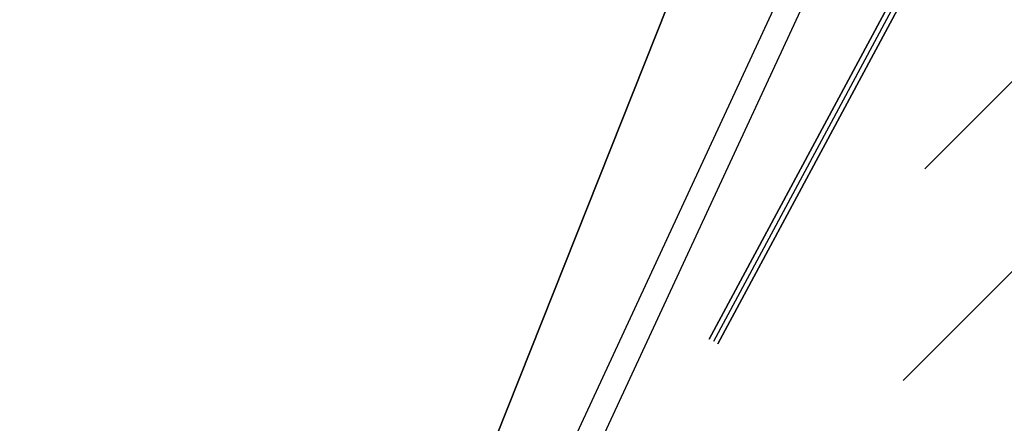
# Model space of a CAD drawing. Header units: millimetres. Extents: x -630 to 192, y -7 to 1615.
# Tile 214 of 249: x 103 to 162, y 1518 to 1542. Entities that reach past the tile are written whole.
import ezdxf

# ---------------------------------------------------------------- set-up
doc = ezdxf.new("R2010")
doc.units = ezdxf.units.MM
doc.header["$MEASUREMENT"] = 0
doc.layers.add('OVIDIO 160x80x72h', color=7, linetype='Continuous')

msp = doc.modelspace()

# ---------------------------------------------------------------- linework, layer by layer
at = {"layer": 'OVIDIO 160x80x72h', "extrusion": (-0.2028516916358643, -0.1089792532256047, 0.9731262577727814)}
for points in [[(-1333.540807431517, 1044.890269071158), (-1333.540807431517, 884.2344246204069)], [(-1333.540807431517, 884.2344246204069), (-1333.540807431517, 1044.890269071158)]]:
    msp.add_lwpolyline(points, dxfattribs=at)
at = {"layer": 'OVIDIO 160x80x72h', "extrusion": (-0.2028516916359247, -0.1089792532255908, 0.9731262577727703)}
msp.add_lwpolyline([(-1333.245337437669, 1044.890269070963), (-1333.245337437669, 884.2344246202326)], dxfattribs=at)
at = {"layer": 'OVIDIO 160x80x72h', "extrusion": (-0.2028516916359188, -0.1089792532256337, 0.9731262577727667)}
for points in [[(-1332.949867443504, 884.2344246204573), (-1332.949867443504, 1044.89026907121)], [(-1332.949867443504, 1044.89026907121), (-1332.949867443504, 884.2344246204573)]]:
    msp.add_lwpolyline(points, dxfattribs=at)
at = {"layer": 'OVIDIO 160x80x72h', "extrusion": (-0.2357022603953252, -0.2357022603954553, 0.9428090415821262)}
msp.add_lwpolyline([(-1008.02717273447, 1310.275828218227), (-1008.02717273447, 1419.353631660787)], dxfattribs=at)
at = {"layer": 'OVIDIO 160x80x72h', "extrusion": (-0.2357022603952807, -0.2357022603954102, 0.9428090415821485)}
msp.add_lwpolyline([(-1007.078489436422, 1419.353631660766), (-1007.078489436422, 1310.275828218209)], dxfattribs=at)
at = {"layer": 'OVIDIO 160x80x72h', "extrusion": (-0.235702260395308, -0.2357022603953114, 0.9428090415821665)}
msp.add_lwpolyline([(-1005.181122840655, 1310.275828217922), (-1005.181122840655, 1419.353631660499)], dxfattribs=at)
at = {"layer": 'OVIDIO 160x80x72h', "extrusion": (-0.235702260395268, -0.2357022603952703, 0.9428090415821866)}
msp.add_lwpolyline([(-1004.232439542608, 1419.353631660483), (-1004.232439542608, 1310.275828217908)], dxfattribs=at)
at = {"layer": 'OVIDIO 160x80x72h', "extrusion": (-0.1089792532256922, -0.2028516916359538, 0.973126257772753)}
for points in [[(-593.8948285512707, 1609.35237485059), (-593.8948285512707, 1448.696530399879)], [(-593.8948285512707, 1448.696530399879), (-593.8948285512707, 1609.35237485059)]]:
    msp.add_lwpolyline(points, dxfattribs=at)
at = {"layer": 'OVIDIO 160x80x72h', "extrusion": (-0.1089792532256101, -0.2028516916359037, 0.9731262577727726)}
msp.add_lwpolyline([(-593.5993585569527, 1609.35237485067), (-593.5993585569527, 1448.696530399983)], dxfattribs=at)
at = {"layer": 'OVIDIO 160x80x72h', "extrusion": (-0.1089792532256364, -0.2028516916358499, 0.9731262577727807)}
for points in [[(-593.3038885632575, 1448.696530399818), (-593.3038885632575, 1609.352374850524)], [(-593.3038885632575, 1609.352374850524), (-593.3038885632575, 1448.696530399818)]]:
    msp.add_lwpolyline(points, dxfattribs=at)
at = {"layer": 'OVIDIO 160x80x72h', "extrusion": (-0.04629577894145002, -0.02146384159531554, 0.9986971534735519)}
msp.add_lwpolyline([(-1374.68068626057, 734.2965410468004), (-1374.68068626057, 835.6009853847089)], dxfattribs=at)
at = {"layer": 'OVIDIO 160x80x72h', "extrusion": (-0.1089855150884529, -0.202861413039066, 0.9731235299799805)}
for points in [[(-595.7354786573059, 1592.735023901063), (-595.7354786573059, 1535.353897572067)], [(-595.7354786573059, 1535.353897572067), (-595.7354786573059, 1592.735023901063)]]:
    msp.add_lwpolyline(points, dxfattribs=at)
at = {"layer": 'OVIDIO 160x80x72h', "extrusion": (-0.1089886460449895, -0.2028662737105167, 0.9731221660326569)}
msp.add_lwpolyline([(-595.0254675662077, 1535.354860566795), (-595.0254675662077, 1592.735986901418)], dxfattribs=at)
at = {"layer": 'OVIDIO 160x80x72h', "extrusion": (-0.1089886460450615, -0.2028662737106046, 0.9731221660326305)}
for points in [[(-594.3125212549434, 1535.354860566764), (-594.3125212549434, 1592.735986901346)], [(-594.3125212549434, 1592.735986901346), (-594.3125212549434, 1535.354860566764)]]:
    msp.add_lwpolyline(points, dxfattribs=at)
at = {"layer": 'OVIDIO 160x80x72h', "extrusion": (-0.02146384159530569, -0.04629577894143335, 0.998697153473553)}
msp.add_lwpolyline([(-514.7015229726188, 1425.80053550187), (-514.7015229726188, 1527.103165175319)], dxfattribs=at)
at = {"layer": 'OVIDIO 160x80x72h', "extrusion": (-0.02146384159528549, -0.04629577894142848, 0.9986971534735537)}
msp.add_lwpolyline([(-513.2155923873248, 1426.764334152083), (-513.2155923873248, 1527.277369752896)], dxfattribs=at)
at = {"layer": 'OVIDIO 160x80x72h', "extrusion": (0.1148807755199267, 0.0456775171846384, 0.9923285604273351)}
msp.add_lwpolyline([(1407.934230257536, -501.8759331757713), (1407.934230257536, -610.7907015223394)], dxfattribs=at)
at = {"layer": 'OVIDIO 160x80x72h', "extrusion": (0.114880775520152, 0.04567751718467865, 0.9923285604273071)}
msp.add_lwpolyline([(1407.246804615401, -501.8749125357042), (1407.246804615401, -610.7907015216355)], dxfattribs=at)
at = {"layer": 'OVIDIO 160x80x72h', "extrusion": (0.1148807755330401, 0.04567751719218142, 0.9923285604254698)}
for points in [[(1406.102741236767, -608.078049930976), (1406.102741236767, -501.2221972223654)], [(1406.102741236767, -501.2221972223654), (1406.102741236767, -608.078049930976)]]:
    msp.add_lwpolyline(points, dxfattribs=at)
at = {"layer": 'OVIDIO 160x80x72h', "extrusion": (0.1148807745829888, 0.04567751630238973, 0.9923285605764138)}
for points in [[(1405.646105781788, -608.078045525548), (1405.646105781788, -501.2221927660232)], [(1405.646105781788, -501.2221927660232), (1405.646105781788, -608.078045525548)]]:
    msp.add_lwpolyline(points, dxfattribs=at)
at = {"layer": 'OVIDIO 160x80x72h', "extrusion": (0.8812743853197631, -0.2653523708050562, -0.3910800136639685)}
msp.add_lwpolyline([(1503.641748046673, 484.1444875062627), (1547.954615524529, 541.6995660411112)], dxfattribs=at)
at = {"layer": 'OVIDIO 160x80x72h', "extrusion": (0.8220716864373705, -0.3833109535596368, -0.4210354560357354)}
for points in [[(1360.564389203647, 399.4252041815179), (1467.296329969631, 384.740783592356), (1468.039330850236, 384.6385598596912)], [(1468.039330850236, 384.6385598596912), (1467.296329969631, 384.740783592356), (1360.564389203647, 399.4252041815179)]]:
    msp.add_lwpolyline(points, dxfattribs=at)
at = {"layer": 'OVIDIO 160x80x72h', "extrusion": (0.04567751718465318, 0.1148807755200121, 0.9923285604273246)}
msp.add_lwpolyline([(440.6718073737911, -1401.163767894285), (440.6718073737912, -1292.247983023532)], dxfattribs=at)
at = {"layer": 'OVIDIO 160x80x72h', "extrusion": (0.04567751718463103, 0.1148807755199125, 0.9923285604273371)}
msp.add_lwpolyline([(439.9843817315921, -1401.163767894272), (439.9843817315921, -1292.248992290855)], dxfattribs=at)
at = {"layer": 'OVIDIO 160x80x72h', "extrusion": (0.0456775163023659, 0.1148807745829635, 0.9923285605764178)}
for points in [[(442.2725031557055, -1398.451119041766), (442.2725031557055, -1291.595266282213)], [(442.2725031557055, -1291.595266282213), (442.2725031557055, -1398.451119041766)]]:
    msp.add_lwpolyline(points, dxfattribs=at)
at = {"layer": 'OVIDIO 160x80x72h', "extrusion": (0.04567751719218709, 0.114880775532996, 0.9923285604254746)}
for points in [[(441.8158707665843, -1398.451116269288), (441.8158707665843, -1291.595263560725)], [(441.8158707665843, -1291.595263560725), (441.8158707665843, -1398.451116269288)]]:
    msp.add_lwpolyline(points, dxfattribs=at)
at = {"layer": 'OVIDIO 160x80x72h', "extrusion": (0.2877667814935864, 0.1069192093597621, 0.9517134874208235)}
for points in [[(1403.953976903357, -410.1376172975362), (1403.953976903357, -434.5322359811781)], [(1403.953976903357, -434.5322359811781), (1403.953976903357, -410.1376172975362)]]:
    msp.add_lwpolyline(points, dxfattribs=at)
at = {"layer": 'OVIDIO 160x80x72h', "extrusion": (0.1148807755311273, 0.04567751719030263, 0.9923285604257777)}
msp.add_lwpolyline([(1391.164292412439, -594.3308539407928), (1391.164292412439, -539.1401149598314)], dxfattribs=at)
at = {"layer": 'OVIDIO 160x80x72h', "extrusion": (0.1148807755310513, 0.0456775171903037, 0.9923285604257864)}
msp.add_lwpolyline([(1391.392627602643, -594.1141323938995), (1391.392627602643, -539.709610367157)], dxfattribs=at)
at = {"layer": 'OVIDIO 160x80x72h', "extrusion": (-0.2357022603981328, -0.2357022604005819, 0.9428090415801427)}
msp.add_lwpolyline([(-973.1478006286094, 1372.889188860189), (-973.1478006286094, 1267.481202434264)], dxfattribs=at)
at = {"layer": 'OVIDIO 160x80x72h', "extrusion": (0.04567751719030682, 0.1148807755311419, 0.9923285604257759)}
msp.add_lwpolyline([(456.7544352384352, -1384.703810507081), (456.7544352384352, -1329.513469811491)], dxfattribs=at)
at = {"layer": 'OVIDIO 160x80x72h', "extrusion": (0.04567751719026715, 0.1148807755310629, 0.9923285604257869)}
msp.add_lwpolyline([(456.5260965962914, -1384.487092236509), (456.5260965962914, -1330.082956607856)], dxfattribs=at)
at = {"layer": 'OVIDIO 160x80x72h', "extrusion": (0.1662437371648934, 0.1662437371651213, 0.9719701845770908)}
for points in [[(1006.12980613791, -952.0728714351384), (1006.12980613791, -983.7363419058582)], [(1006.12980613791, -983.7363419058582), (1006.12980613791, -952.0728714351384)]]:
    msp.add_lwpolyline(points, dxfattribs=at)
at = {"layer": 'OVIDIO 160x80x72h', "extrusion": (0.1662435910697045, 0.1662435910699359, 0.9719702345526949)}
for points in [[(1006.129806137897, -951.7000693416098), (1006.129806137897, -982.9317088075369)], [(1006.129806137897, -982.9317088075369), (1006.129806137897, -951.7000693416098)]]:
    msp.add_lwpolyline(points, dxfattribs=at)
at = {"layer": 'OVIDIO 160x80x72h', "extrusion": (-0.2357022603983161, -0.2357022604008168, 0.942809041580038)}
msp.add_lwpolyline([(-965.1377143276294, 1361.588787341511), (-965.1377143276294, 1257.04842561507)], dxfattribs=at)
at = {"layer": 'OVIDIO 160x80x72h', "extrusion": (-0.1089792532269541, -0.2028516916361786, 0.9731262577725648)}
msp.add_lwpolyline([(-596.9114882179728, 1535.351971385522), (-596.9114882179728, 1525.579841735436)], dxfattribs=at)
at = {"layer": 'OVIDIO 160x80x72h', "extrusion": (-0.1089792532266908, -0.2028516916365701, 0.9731262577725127)}
msp.add_lwpolyline([(-596.320548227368, 1535.351971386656), (-596.320548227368, 1525.57984173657)], dxfattribs=at)
at = {"layer": 'OVIDIO 160x80x72h', "extrusion": (-0.1089855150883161, -0.2028614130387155, 0.9731235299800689)}
msp.add_lwpolyline([(-595.7354786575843, 1525.58176792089), (-595.7354786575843, 1535.353897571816)], dxfattribs=at)
at = {"layer": 'OVIDIO 160x80x72h', "extrusion": (-4.207213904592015e-05, 0.9999999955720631, 8.417724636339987e-05)}
msp.add_lwpolyline([(-143.447547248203, 700.9842189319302), (-142.1060476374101, 703.668269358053)], dxfattribs=at)
at = {"layer": 'OVIDIO 160x80x72h', "extrusion": (0.276331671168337, -0.1226944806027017, 0.953198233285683)}
msp.add_lwpolyline([(1452.578233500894, 677.2155533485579), (1452.578233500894, 675.7155532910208)], dxfattribs=at)
at = {"layer": 'OVIDIO 160x80x72h', "extrusion": (0.9868238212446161, 0.05815163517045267, -0.1509871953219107)}
msp.add_lwpolyline([(1512.480708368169, 733.6315506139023), (1514.585982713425, 728.2373572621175)], dxfattribs=at)
at = {"layer": 'OVIDIO 160x80x72h', "extrusion": (0.04417230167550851, 0.9852089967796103, 0.1655658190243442)}
msp.add_lwpolyline([(-64.55746280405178, 409.2373165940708), (-73.75390139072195, 443.1973959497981)], dxfattribs=at)
at = {"layer": 'OVIDIO 160x80x72h', "extrusion": (0.98682372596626, 0.05815167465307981, -0.150987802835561)}
msp.add_lwpolyline([(1513.929881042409, 727.9809362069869), (1511.824461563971, 733.3755189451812)], dxfattribs=at)
at = {"layer": 'OVIDIO 160x80x72h', "extrusion": (0.04417230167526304, 0.9852089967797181, 0.1655658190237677)}
msp.add_lwpolyline([(-65.88898893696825, 408.8767390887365), (-75.08542665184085, 442.8368152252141)], dxfattribs=at)
at = {"layer": 'OVIDIO 160x80x72h', "extrusion": (-0.1089886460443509, -0.2028662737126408, 0.9731221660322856)}
msp.add_lwpolyline([(-593.9410036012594, 1525.683795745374), (-593.9410036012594, 1535.253795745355)], dxfattribs=at)
at = {"layer": 'OVIDIO 160x80x72h', "extrusion": (-0.1089886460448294, -0.2028662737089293, 0.9731221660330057)}
msp.add_lwpolyline([(-592.5151109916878, 1535.253795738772), (-592.5151109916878, 1525.68379573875)], dxfattribs=at)
at = {"layer": 'OVIDIO 160x80x72h', "extrusion": (0, 1, 0)}
for points in [[(-141.1332508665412, 699.9882909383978), (-139.7916100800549, 702.6715725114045)], [(-141.9999892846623, 700.4216601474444), (-142.6708096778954, 699.0800193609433)]]:
    msp.add_lwpolyline(points, dxfattribs=at)
at = {"layer": 'OVIDIO 160x80x72h'}
for points in [[(145.2322357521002, 1552.092442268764, 667.6288332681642), (144.9572562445, 1551.400857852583, 667.7215547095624), (105.456500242, 1452.054882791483, 681.0409729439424)], [(105.456500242, 1452.054882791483, 681.0409729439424), (144.9572562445, 1551.400857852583, 667.7215547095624), (145.2322357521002, 1552.092442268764, 667.6288332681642)]]:
    msp.add_polyline3d(points, dxfattribs=at)

doc.saveas('drawing.dxf')
